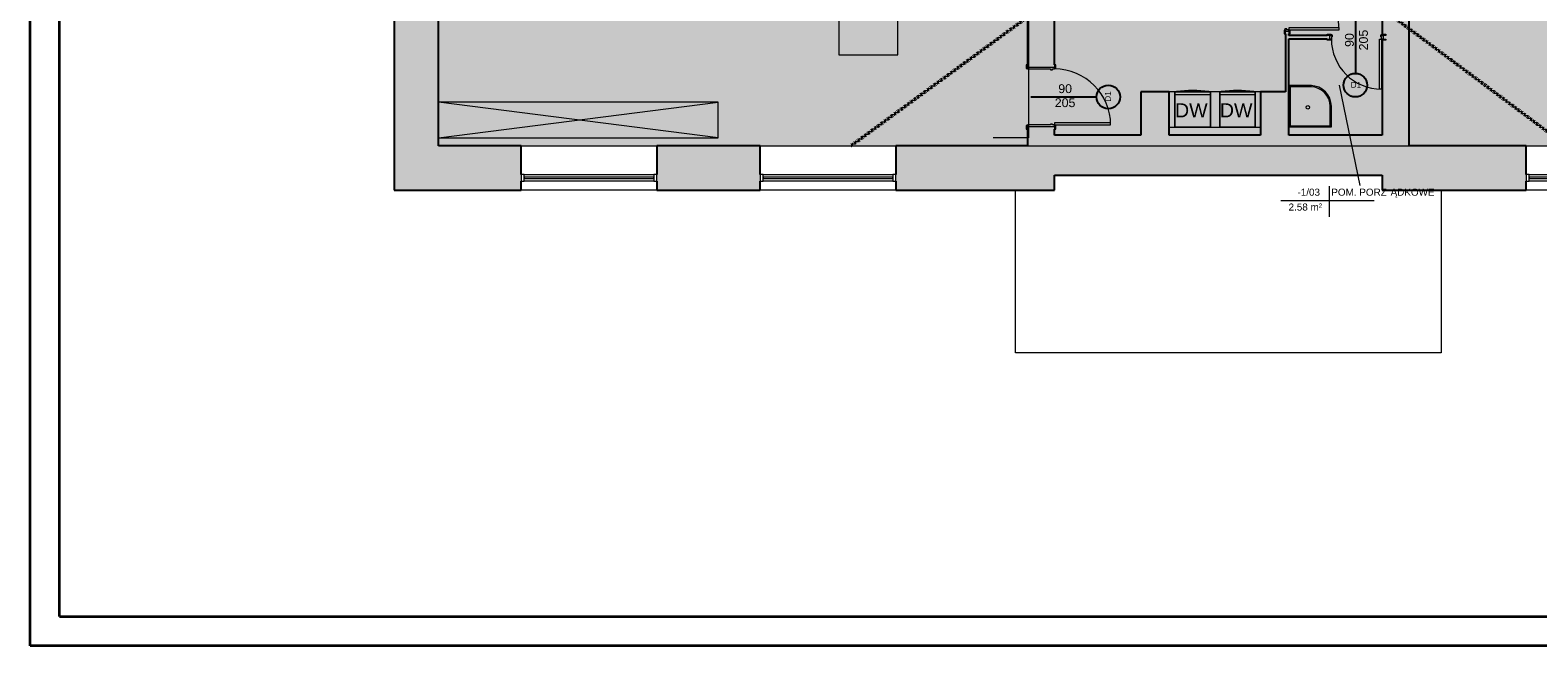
# Model space of a CAD drawing. Header units: centimetres. Extents: x 14504 to 44111, y -18976 to -7683.
# Tile 12 of 141: x 14504 to 17058, y -15068 to -14024. Entities that reach past the tile are written whole.
import ezdxf

# ---------------------------------------------------------------- set-up
doc = ezdxf.new("R2010")
doc.units = ezdxf.units.CM
doc.linetypes.add('Aligning Line 1_8_', pattern=[0.635, 0.3175, -0.3175])
for name, color, linetype, lineweight in [('_gruba', 90, 'Continuous', 35), ('A-ANNO-NOTE', 131, 'Continuous', 9), ('A-AREA-IDEN', 4, 'Continuous', 9), ('A-DETL', 6, 'Continuous', 9), ('A-DETL-GENF', 92, 'Continuous', 9), ('A-DETL-MEDM', 33, 'Continuous', 25), ('A-DETL-THIN', 151, 'Continuous', 9), ('A-DOOR', 31, 'Continuous', 9), ('A-DOOR-FRAM', 31, 'Continuous', 18), ('A-FLOR', 192, 'Continuous', 9), ('A-GLAZ', 151, 'Continuous', 9), ('A-WALL', 4, 'Continuous', 9), ('A-WALL-PATT', 111, 'Continuous', 25), ('G-ANNO-TEXT', 8, 'Continuous', 9), ('Q-SPCQ', 91, 'Continuous', 9)]:
    doc.layers.add(name, color=color, linetype=linetype, lineweight=lineweight)
doc.styles.add('Arial', font='arial.ttf', dxfattribs={"height": 23.8125})
doc.styles.add('Arial_1', font='arial.ttf', dxfattribs={"height": 12})
doc.styles.add('Arial_4', font='arial.ttf', dxfattribs={"height": 10})
doc.styles.add('Arial_5', font='arial.ttf', dxfattribs={"height": 15})

# ---------------------------------------------------------------- blocks, each defined once
blk = doc.blocks.new('Drzwi-wewnętrzne-jednoskrzydłowe-dwupanelowe-drewniane - 900 x 2100mm-511731-1_Poziom piwnicy')
at = {"layer": 'A-DOOR', "lineweight": 18}
for p, q in [((42.5, 87.7), (39, 87.7)), ((39, 87.7), (39, 2.7)), ((42.5, 2.7), (42.5, 87.7)), ((39, 2.7), (42.5, 2.7))]:
    blk.add_line(p, q, dxfattribs=at)
at = {"layer": 'A-DOOR'}
for p, q in [((-43.1, 4.7), (-49.6, 4.7)), ((-49.6, 4.7), (-49.6, 2.7)), ((-49.6, 2.7), (-43.1, 2.7)), ((-43.1, 2.7), (-43.1, 4.7)), ((49.6, 4.7), (43.1, 4.7)), ((43.1, 4.7), (43.1, 2.7)), ((43.1, 2.7), (49.6, 2.7)), ((49.6, 2.7), (49.6, 4.7)), ((-43.1, -3.3), (-49.6, -3.3)), ((-49.6, -3.3), (-49.6, -5.3)), ((-49.6, -5.3), (-43.1, -5.3)), ((-43.1, -5.3), (-43.1, -3.3)), ((49.6, -3.3), (43.1, -3.3)), ((43.1, -3.3), (43.1, -5.3)), ((43.1, -5.3), (49.6, -5.3)), ((49.6, -5.3), (49.6, -3.3))]:
    blk.add_line(p, q, dxfattribs=at)
blk.add_arc((42.5, 2.7), 85, 90, 180, dxfattribs=at)
at = {"layer": 'A-DOOR-FRAM'}
for p, q in [((-42.5, 2.7), (-45, 2.7)), ((-45, 2.7), (-45, -3.3)), ((-42.5, -0.8), (-42.5, 2.7)), ((42.5, 2.7), (42.5, -0.8)), ((45, 2.7), (42.5, 2.7)), ((45, -3.3), (45, 2.7)), ((-45, -3.3), (-42.5, -3.3)), ((-41.2, -0.8), (-42.5, -0.8)), ((-42.5, -3.3), (-42.5, -4.3)), ((-42.5, -4.3), (-41.2, -4.3)), ((-41.2, -4.3), (-41.2, -0.8)), ((42.5, -0.8), (41.2, -0.8)), ((41.2, -0.8), (41.2, -4.3)), ((41.2, -4.3), (42.5, -4.3)), ((42.5, -4.3), (42.5, -3.3)), ((42.5, -3.3), (45, -3.3))]:
    blk.add_line(p, q, dxfattribs=at)
blk = doc.blocks.new('Drzwi-wewnętrzne-jednoskrzydłowe-dwupanelowe-drewniane - 900 x 2100mm-511748-1_Poziom piwnicy')
at = {"layer": 'A-DOOR'}
for p, q in [((-49.6, 5.3), (-43.1, 5.3)), ((-49.6, 3.3), (-49.6, 5.3)), ((-43.1, 3.3), (-49.6, 3.3)), ((-43.1, 5.3), (-43.1, 3.3)), ((43.1, 5.3), (49.6, 5.3)), ((43.1, 3.3), (43.1, 5.3)), ((49.6, 3.3), (43.1, 3.3)), ((49.6, 5.3), (49.6, 3.3)), ((-49.6, -2.7), (-43.1, -2.7)), ((-49.6, -4.7), (-49.6, -2.7)), ((-43.1, -4.7), (-49.6, -4.7)), ((-43.1, -2.7), (-43.1, -4.7)), ((43.1, -2.7), (49.6, -2.7)), ((43.1, -4.7), (43.1, -2.7)), ((49.6, -4.7), (43.1, -4.7)), ((49.6, -2.7), (49.6, -4.7))]:
    blk.add_line(p, q, dxfattribs=at)
at = {"layer": 'A-DOOR', "lineweight": 18}
for p, q in [((39, -2.7), (42.5, -2.7)), ((39, -87.7), (39, -2.7)), ((42.5, -2.7), (42.5, -87.7)), ((42.5, -87.7), (39, -87.7))]:
    blk.add_line(p, q, dxfattribs=at)
at = {"layer": 'A-DOOR'}
blk.add_arc((42.5, -2.7), 85, 180, 270, dxfattribs=at)
at = {"layer": 'A-DOOR-FRAM'}
for p, q in [((-45, 3.3), (-42.5, 3.3)), ((-45, -2.7), (-45, 3.3)), ((-42.5, 4.3), (-41.2, 4.3)), ((-42.5, 3.3), (-42.5, 4.3)), ((-42.5, 0.8), (-42.5, -2.7)), ((-41.2, 0.8), (-42.5, 0.8)), ((-41.2, 4.3), (-41.2, 0.8)), ((41.2, 4.3), (42.5, 4.3)), ((41.2, 0.8), (41.2, 4.3)), ((42.5, 0.8), (41.2, 0.8)), ((42.5, 4.3), (42.5, 3.3)), ((42.5, 3.3), (45, 3.3)), ((42.5, -2.7), (42.5, 0.8)), ((45, 3.3), (45, -2.7)), ((-42.5, -2.7), (-45, -2.7)), ((45, -2.7), (42.5, -2.7))]:
    blk.add_line(p, q, dxfattribs=at)
blk = doc.blocks.new('Aluminum_1 szybowe - Okno w piwnicy 240_140 p_95-466215-1_Poziom piwnicy')
at = {"layer": 'A-GLAZ', "lineweight": 18}
for p, q in [((-132.1, 25.2), (-137.2, 25.2)), ((-137.2, 25.2), (-137.2, 13.7)), ((-137.2, 13.7), (-132.1, 13.7)), ((-132.1, 13.7), (-132.1, 25.2)), ((87.8, 20.7), (-132.1, 20.7)), ((-132.1, 20.7), (-132.1, 18.2)), ((-132.1, 18.2), (87.8, 18.2)), ((92.8, 25.2), (87.8, 25.2)), ((87.8, 25.2), (87.8, 13.7)), ((87.8, 18.2), (87.8, 20.7)), ((87.8, 13.7), (92.8, 13.7)), ((92.8, 13.7), (92.8, 25.2))]:
    blk.add_line(p, q, dxfattribs=at)
at = {"layer": 'A-GLAZ'}
for p, q in [((-132.1, 25.2), (87.8, 25.2)), ((87.8, 13.7), (-132.1, 13.7))]:
    blk.add_line(p, q, dxfattribs=at)
blk = doc.blocks.new('wewnetrzne dwupanelowe - 900 x 2100mm-591853-1_Poziom piwnicy')
at = {"layer": 'A-DOOR', "lineweight": 18}
for p, q in [((47.5, 117.6825), (44, 117.6825)), ((44, 117.6825), (44, 22.6825)), ((47.5, 22.6825), (47.5, 117.6825)), ((44, 22.6825), (47.5, 22.6825))]:
    blk.add_line(p, q, dxfattribs=at)
at = {"layer": 'A-DOOR'}
for p, q in [((-48.135, 24.6825), (-54.635, 24.6825)), ((-54.635, 24.6825), (-54.635, 22.6825)), ((-54.635, 22.6825), (-48.135, 22.6825)), ((-48.135, 22.6825), (-48.135, 24.6825)), ((54.635, 24.6825), (48.135, 24.6825)), ((48.135, 24.6825), (48.135, 22.6825)), ((48.135, 22.6825), (54.635, 22.6825)), ((54.635, 22.6825), (54.635, 24.6825)), ((-48.135, -23.3175), (-54.635, -23.3175)), ((-54.635, -23.3175), (-54.635, -25.3175)), ((-54.635, -25.3175), (-48.135, -25.3175)), ((-48.135, -25.3175), (-48.135, -23.3175)), ((54.635, -23.3175), (48.135, -23.3175)), ((48.135, -23.3175), (48.135, -25.3175)), ((48.135, -25.3175), (54.635, -25.3175)), ((54.635, -25.3175), (54.635, -23.3175))]:
    blk.add_line(p, q, dxfattribs=at)
blk.add_arc((47.5, 22.6825), 95, 90, 180, dxfattribs=at)
at = {"layer": 'A-DOOR-FRAM'}
for p, q in [((-47.5, 22.6825), (-50, 22.6825)), ((-50, 22.6825), (-50, -23.3175)), ((-47.5, 19.1825), (-47.5, 22.6825)), ((-46.23, 19.1825), (-47.5, 19.1825)), ((-47.5, -23.3175), (-47.5, 15.69)), ((-47.5, 15.69), (-46.23, 15.69)), ((-46.23, 15.69), (-46.23, 19.1825)), ((47.5, 19.1825), (46.23, 19.1825)), ((46.23, 19.1825), (46.23, 15.69)), ((46.23, 15.69), (47.5, 15.69)), ((47.5, 22.6825), (47.5, 19.1825)), ((50, 22.6825), (47.5, 22.6825)), ((47.5, 15.69), (47.5, -23.3175)), ((50, -23.3175), (50, 22.6825)), ((-50, -23.3175), (-47.5, -23.3175)), ((47.5, -23.3175), (50, -23.3175))]:
    blk.add_line(p, q, dxfattribs=at)
blk = doc.blocks.new('Zmywarka do naczyń - 600mm-508565-1_Poziom piwnicy')
at = {"layer": 'Q-SPCQ'}
for p, q in [((30, -10), (-30, -10)), ((-30, -10), (-30, -70)), ((-30, -10), (30, -10)), ((-30, -70), (-30, -10)), ((30, -70), (30, -10)), ((30, -10), (30, -70)), ((-30, -64.9), (30, -64.9)), ((-30, -70), (30, -70)), ((30, -70), (-30, -70))]:
    blk.add_line(p, q, dxfattribs=at)
for centre, radius, start, end in [((0, 102.1), 174.3, 260.923, 279.077), ((0, 58.9), 130.1, 262.3395, 277.6605)]:
    blk.add_arc(centre, radius, start, end, dxfattribs=at)
blk = doc.blocks.new('Etyk_pom_1_mala - Etyk_pom_1_mala-219433-1_Poziom piwnicy')
at = {"layer": 'A-AREA-IDEN'}
for p, q in [((-0.096, 0.144), (-0.096, -0.378)), ((-0.915, -0.101), (0.666, -0.101))]:
    blk.add_line(p, q, dxfattribs=at)

msp = doc.modelspace()

# ---------------------------------------------------------------- hatches: boundary and pattern name
at = {"layer": 'A-DETL-GENF', "transparency": 33554508}
h = msp.add_hatch(color=9, dxfattribs=at)
h.paths.add_polyline_path([(16347, -14219.8), (16840.6, -14219.8), (16840.6, -13722.8), (17026.7, -13722.8), (17026.7, -13716.8), (16840.6, -13716.8), (16840.6, -13705), (16794.6, -13705), (16794.6, -13816.8), (16762.2, -13816.8), (16762.2, -13872.8), (16794.6, -13872.8), (16794.6, -14030.6), (16800.8, -14030.6), (16800.8, -14032.6), (16796.1, -14032.6), (16796.1, -14038.6), (16800.8, -14038.6), (16800.8, -14040.6), (16794.6, -14040.6), (16794.6, -14201.8), (16636.6, -14201.8), (16636.6, -14038.6), (16706.1, -14038.6), (16706.1, -14032.6), (16636.6, -14032.6), (16636.6, -14025.5), (16630.6, -14025.5), (16630.6, -14128), (16588.6, -14128), (16588.6, -14201.8), (16433.6, -14201.8), (16433.6, -14128), (16385.6, -14128), (16385.6, -14201.8), (16239.6, -14201.8), (16239.6, -14187), (16193.6, -14187), (16193.6, -14219.8), (16341.6, -14219.8)])
h.paths.add_polyline_path([(17328.6, -14219.8), (17368.6, -14219.8), (17368.6, -13722.8), (17523.7, -13722.8), (17523.7, -13716.8), (17368.6, -13716.8), (17368.6, -13513), (17518.7, -13513), (17518.7, -13460), (17181.7, -13460), (17181.7, -13513), (17328.6, -13513), (17328.6, -13716.8), (17176.7, -13716.8), (17176.7, -13722.8), (17328.6, -13722.8), (17328.6, -14035.4)])
h.paths.add_polyline_path([(16239.6, -14087), (16239.6, -13872.8), (16385.6, -13872.8), (16385.6, -13933), (16433.6, -13933), (16433.6, -13872.8), (16588.6, -13872.8), (16588.6, -13933), (16628.6, -13933), (16628.6, -13930.9), (16630.6, -13930.9), (16630.6, -13935.5), (16636.6, -13935.5), (16636.6, -13872.8), (16662.2, -13872.8), (16662.2, -13816.8), (16239.6, -13816.8), (16239.6, -13705), (16193.6, -13705), (16193.6, -14087), (16236.1, -14087)])
h.paths.add_polyline_path([(15669.6, -13881), (15669.6, -13505), (15820.6, -13505), (15820.6, -13460), (15537.6, -13460), (15537.6, -13505), (15657.6, -13505), (15657.6, -13869), (15407.6, -13869), (15407.6, -13505), (15437.6, -13505), (15437.6, -13460), (15365.6, -13460), (15365.6, -13505), (15395.6, -13505), (15395.6, -13869), (15195.6, -13869), (15195.6, -13881), (15657.6, -13881)])
h.paths.add_polyline_path([(17843.4, -13722.8), (17845.6, -13722.8), (17845.6, -13716.8), (17673.7, -13716.8), (17673.7, -13722.8)])
h.paths.add_polyline_path([(16840.6, -13560), (16840.6, -13513), (17021.7, -13513), (17021.7, -13460), (16840.6, -13460), (16840.6, -13479.5), (16794.6, -13479.5), (16794.6, -13560), (16824.6, -13560)])
h.paths.add_polyline_path([(16193.6, -13560), (16239.6, -13560), (16239.6, -13479.5), (16193.6, -13479.5), (16193.6, -13460), (15920.6, -13460), (15920.6, -13505), (16193.6, -13505), (16193.6, -13552)])
h.paths.add_polyline_path([(17696.4, -13513), (17845.6, -13513), (17845.6, -13460), (17678.7, -13460), (17678.7, -13513)])
h.paths.add_polyline_path([(15261, -13505), (15265.6, -13505), (15265.6, -13460), (15195.6, -13460), (15195.6, -13505), (15242.3, -13505)])
h.paths.add_polyline_path([(17700.6, -13265), (17845.6, -13265), (17845.6, -13231), (17716.6, -13231), (17716.6, -13081), (17740.1, -13081), (17740.1, -13075), (17705.9, -13075), (17705.9, -13081), (17710.6, -13081), (17710.6, -13231), (17700.6, -13231), (17700.6, -13261.5)])
h.paths.add_polyline_path([(17610.6, -13265), (17610.6, -13231), (17368.6, -13231), (17368.6, -13202), (17318.6, -13202), (17318.6, -13231), (16840.6, -13231), (16840.6, -13265), (17606, -13265)])
h.paths.add_polyline_path([(16193.6, -13265), (16193.6, -13231), (16133.6, -13231), (16133.6, -13265), (16138.3, -13265)])
h.paths.add_polyline_path([(15953.6, -13265), (16033.6, -13265), (16033.6, -13231), (15971.6, -13231), (15971.6, -13120), (16002.6, -13120), (16002.6, -13054), (16029.6, -13054), (16029.6, -13048), (16002.6, -13048), (16002.6, -12950), (16007.6, -12950), (16007.6, -12944), (16002.6, -12944), (16002.6, -12797), (15996.6, -12797), (15996.6, -13114), (15951.1, -13114), (15951.1, -13120), (15965.6, -13120), (15965.6, -13231), (15953.6, -13231), (15953.6, -13261.5)])
h.paths.add_polyline_path([(15849, -13265), (15853.6, -13265), (15853.6, -13231), (15844.6, -13231), (15844.6, -13226), (15838.6, -13226), (15838.6, -13231), (15658.6, -13231), (15658.6, -13120), (15749.1, -13120), (15749.1, -13114), (15658.6, -13114), (15658.6, -13036), (15838.6, -13036), (15838.6, -13112), (15838.8, -13112), (15838.8, -13114), (15834.1, -13114), (15834.1, -13120), (15838.8, -13120), (15838.8, -13122), (15838.6, -13122), (15838.6, -13126), (15844.6, -13126), (15844.6, -13120), (15851.1, -13120), (15851.1, -13114), (15844.6, -13114), (15844.6, -13030), (15658.6, -13030), (15658.6, -12797), (15648.6, -12797), (15648.6, -13030), (15601.6, -13030), (15601.6, -13036), (15648.6, -13036), (15648.6, -13231), (15601.6, -13231), (15601.6, -13265), (15682, -13265)])
h.paths.add_polyline_path([(15365.6, -13265), (15501.6, -13265), (15501.6, -13231), (15438.6, -13231), (15438.6, -13036), (15501.6, -13036), (15501.6, -13030), (15438.6, -13030), (15438.6, -12797), (15420.6, -12797), (15420.6, -13231), (15365.6, -13231), (15365.6, -13261.5)])
h.paths.add_polyline_path([(15242.3, -13265), (15265.6, -13265), (15265.6, -13231), (15195.6, -13231), (15195.6, -13265)])
h.paths.add_polyline_path([(17365.1, -13102), (17368.6, -13102), (17368.6, -13087), (17478.6, -13087), (17478.6, -13081), (17368.6, -13081), (17368.6, -12797), (17318.6, -12797), (17318.6, -13102), (17361.6, -13102)])
h.paths.add_polyline_path([(17573.3, -13087), (17601.1, -13087), (17601.2, -13081), (17605.9, -13081), (17605.9, -13075), (17601.1, -13075), (17601.1, -12797), (17595.1, -12797), (17595.1, -13081), (17568.6, -13081), (17568.6, -13087)])
h.paths.add_polyline_path([(17829.8, -13081), (17845.6, -13081), (17845.6, -13075), (17825.1, -13075), (17825.1, -13081)])
h.paths.add_polyline_path([(16129.6, -13054), (16193.6, -13054), (16193.6, -13048), (16129.6, -13048), (16129.6, -13050.5)])
h.paths.add_polyline_path([(16103.6, -12950), (16103.6, -12797), (16097.6, -12797), (16097.6, -12944), (16092.6, -12944), (16092.6, -12950), (16097.6, -12950)])
h = msp.add_hatch(color=9, dxfattribs=at)
h.paths.add_polyline_path([(17490.6, -14219.8), (17845.6, -14219.8), (17845.6, -13722.8), (17673.7, -13722.8), (17673.7, -13716.8), (17845.6, -13716.8), (17845.6, -13513), (17678.7, -13513), (17678.7, -13460), (17845.6, -13460), (17845.6, -13265), (17700.6, -13265), (17700.6, -13231), (17710.6, -13231), (17710.6, -13081), (17705.9, -13081), (17705.9, -13075), (17740.1, -13075), (17740.1, -13081), (17716.6, -13081), (17716.6, -13231), (17845.6, -13231), (17845.6, -13081), (17825.1, -13081), (17825.1, -13075), (17845.6, -13075), (17845.6, -12797), (17601.1, -12797), (17601.2, -13075), (17605.9, -13075), (17605.9, -13081), (17601.1, -13081), (17601.1, -13087), (17568.6, -13087), (17568.6, -13081), (17595.1, -13081), (17595.1, -12797), (17368.6, -12797), (17368.6, -13081), (17478.6, -13081), (17478.6, -13087), (17368.6, -13087), (17368.6, -13102), (17318.6, -13102), (17318.6, -12797), (16840.6, -12797), (16840.6, -13231), (17318.6, -13231), (17318.6, -13202), (17368.6, -13202), (17368.6, -13231), (17610.6, -13231), (17610.6, -13265), (16840.6, -13265), (16840.6, -13460), (17021.7, -13460), (17021.7, -13513), (16840.6, -13513), (16840.6, -13560), (16794.6, -13560), (16794.6, -13479.5), (16239.6, -13479.5), (16239.6, -13560), (16193.6, -13560), (16193.6, -13505), (15920.6, -13505), (15920.6, -13460), (16193.6, -13460), (16193.6, -13265), (16133.6, -13265), (16133.6, -13231), (16193.6, -13231), (16193.6, -13054), (16129.6, -13054), (16129.6, -13048), (16193.6, -13048), (16193.6, -12797), (16103.6, -12797), (16103.6, -12950), (16092.6, -12950), (16092.6, -12944), (16097.6, -12944), (16097.6, -12797), (16002.6, -12797), (16002.6, -12944), (16007.6, -12944), (16007.6, -12950), (16002.6, -12950), (16002.6, -13048), (16029.6, -13048), (16029.6, -13054), (16002.6, -13054), (16002.6, -13120), (15971.6, -13120), (15971.6, -13231), (16033.6, -13231), (16033.6, -13265), (15953.6, -13265), (15953.6, -13231), (15965.6, -13231), (15965.6, -13120), (15951.1, -13120), (15951.1, -13114), (15996.6, -13114), (15996.6, -12797), (15658.6, -12797), (15658.6, -13030), (15844.6, -13030), (15844.6, -13114), (15851.1, -13114), (15851.1, -13120), (15844.6, -13120), (15844.6, -13126), (15838.6, -13126), (15838.6, -13122), (15838.8, -13122), (15838.8, -13120), (15834.1, -13120), (15834.1, -13114), (15838.8, -13114), (15838.8, -13112), (15838.6, -13112), (15838.6, -13036), (15658.6, -13036), (15658.6, -13114), (15749.1, -13114), (15749.1, -13120), (15658.6, -13120), (15658.6, -13231), (15838.6, -13231), (15838.6, -13226), (15844.6, -13226), (15844.6, -13231), (15853.6, -13231), (15853.6, -13265), (15601.6, -13265), (15601.6, -13231), (15648.6, -13231), (15648.6, -13036), (15601.6, -13036), (15601.6, -13030), (15648.6, -13030), (15648.6, -12797), (15438.6, -12797), (15438.6, -13030), (15501.6, -13030), (15501.6, -13036), (15438.6, -13036), (15438.6, -13231), (15501.6, -13231), (15501.6, -13265), (15365.6, -13265), (15365.6, -13231), (15420.6, -13231), (15420.6, -12797), (15195.6, -12797), (15195.6, -13231), (15265.6, -13231), (15265.6, -13265), (15195.6, -13265), (15195.6, -13460), (15265.6, -13460), (15265.6, -13505), (15195.6, -13505), (15195.6, -13869), (15395.6, -13869), (15395.6, -13505), (15365.6, -13505), (15365.6, -13460), (15437.6, -13460), (15437.6, -13505), (15407.6, -13505), (15407.6, -13869), (15657.6, -13869), (15657.6, -13505), (15537.6, -13505), (15537.6, -13460), (15820.6, -13460), (15820.6, -13505), (15669.6, -13505), (15669.6, -13881), (15195.6, -13881), (15195.6, -14219.8), (16193.6, -14219.8), (16193.6, -14187), (16239.6, -14187), (16239.6, -14201.8), (16385.6, -14201.8), (16385.6, -14128), (16433.6, -14128), (16433.6, -14201.8), (16588.6, -14201.8), (16588.6, -14128), (16630.6, -14128), (16630.6, -14025.5), (16636.6, -14025.5), (16636.6, -14032.6), (16706.1, -14032.6), (16706.1, -14038.6), (16636.6, -14038.6), (16636.6, -14201.8), (16794.6, -14201.8), (16794.6, -14040.6), (16800.8, -14040.6), (16800.8, -14038.6), (16796.1, -14038.6), (16796.1, -14032.6), (16800.8, -14032.6), (16800.8, -14030.6), (16794.6, -14030.6), (16794.6, -13872.8), (16762.2, -13872.8), (16762.2, -13816.8), (16794.6, -13816.8), (16794.6, -13705), (16840.6, -13705), (16840.6, -13716.8), (17026.7, -13716.8), (17026.7, -13722.8), (16840.6, -13722.8), (16840.6, -14219.8), (17328.6, -14219.8), (17328.6, -13722.8), (17176.7, -13722.8), (17176.7, -13716.8), (17328.6, -13716.8), (17328.6, -13513), (17181.7, -13513), (17181.7, -13460), (17518.7, -13460), (17518.7, -13513), (17368.6, -13513), (17368.6, -13716.8), (17523.7, -13716.8), (17523.7, -13722.8), (17368.6, -13722.8), (17368.6, -14219.8), (17440.9, -14219.8)])
h.paths.add_polyline_path([(16193.6, -14087), (16193.6, -13705), (16239.6, -13705), (16239.6, -13816.8), (16662.2, -13816.8), (16662.2, -13872.8), (16636.6, -13872.8), (16636.6, -13935.5), (16630.6, -13935.5), (16630.6, -13930.9), (16628.6, -13930.9), (16628.6, -13933), (16588.6, -13933), (16588.6, -13872.8), (16433.6, -13872.8), (16433.6, -13933), (16385.6, -13933), (16385.6, -13872.8), (16239.6, -13872.8), (16239.6, -14087)])
at = {"layer": 'A-WALL-PATT', "lineweight": 9, "transparency": 33554610}
for points in [[(15120.6, -14294.8), (15195.6, -14294.8), (15195.6, -12722), (15120.6, -12722), (15120.6, -14035.4)], [(16341.6, -14269.8), (16794.6, -14269.8), (16794.6, -14219.8), (16239.6, -14219.8), (16239.6, -14269.8)]]:
    msp.add_hatch(color=256, dxfattribs=at).paths.add_polyline_path(points)
h = msp.add_hatch(color=256, dxfattribs=at)
h.paths.add_polyline_path([(16840.6, -14294.8), (16840.6, -14219.8), (16794.6, -14219.8), (16794.6, -14294.8), (16796.1, -14294.8)])
h.paths.add_polyline_path([(16800.1, -13479.5), (16840.6, -13479.5), (16840.6, -13443.5), (16794.6, -13443.5), (16794.6, -13479.5)])
h.paths.add_polyline_path([(16794.6, -13283.5), (16840.6, -13283.5), (16840.6, -12797), (16794.6, -12797), (16794.6, -13280.9)])
h = msp.add_hatch(color=256, dxfattribs=at)
h.paths.add_polyline_path([(16121.7, -14294.8), (16239.6, -14294.8), (16239.6, -14219.8), (15970.6, -14219.8), (15970.6, -14294.8)])
h.paths.add_polyline_path([(15195.6, -14294.8), (15335.6, -14294.8), (15335.6, -14219.8), (15195.6, -14219.8), (15195.6, -14279.8)])
h.paths.add_polyline_path([(15565.6, -14294.8), (15740.6, -14294.8), (15740.6, -14219.8), (15565.6, -14219.8), (15565.6, -14279.8)])
h = msp.add_hatch(color=256, dxfattribs=at)
h.paths.add_polyline_path([(17368.6, -14294.8), (17490.6, -14294.8), (17490.6, -14219.8), (17268.6, -14219.8), (17268.6, -14294.8), (17328.6, -14294.8)])
h.paths.add_polyline_path([(17920.6, -14294.8), (17920.6, -14219.8), (17720.6, -14219.8), (17720.6, -14294.8), (17845.6, -14294.8)])
h.paths.add_polyline_path([(16894.6, -14294.8), (17038.6, -14294.8), (17038.6, -14219.8), (16840.6, -14219.8), (16840.6, -14294.8)])

# ---------------------------------------------------------------- linework, layer by layer
at = {"layer": '_gruba', "ltscale": 10}
for p, q in [((14503.8, -15067.6), (14503.8, -12097.6)), ((14553.8, -15017.6), (14553.8, -12147.6))]:
    msp.add_line(p, q, dxfattribs=at)
at = {"layer": '_gruba'}
for points in [[(14503.8, -12097.6), (19603.8, -12097.6), (19603.8, -15067.6), (14503.8, -15067.6)], [(14553.8, -15017.6), (19553.8, -15017.6), (19553.8, -12147.6), (14553.8, -12147.6)]]:
    msp.add_lwpolyline(points, dxfattribs=at)
at = {"layer": 'A-AREA-IDEN'}
msp.add_line((16721.8, -14116.8), (16756.9, -14287.2), dxfattribs=at)
at = {"layer": 'A-DETL', "linetype": 'Aligning Line 1_8_', "lineweight": 50}
for p, q in [((15195.6, -12797), (17107, -14219.8)), ((17845.6, -12797), (15894.5, -14219.8))]:
    msp.add_line(p, q, dxfattribs=at)
at = {"layer": 'A-DETL-MEDM'}
for p, q in [((16749.2, -13986), (16749.2, -14097)), ((16199.6, -14137), (16310.6, -14137))]:
    msp.add_line(p, q, dxfattribs=at)
for centre in [(16749.2, -14117), (16330.6, -14137)]:
    msp.add_circle(centre, 20, dxfattribs=at)
at = {"layer": 'A-DETL-THIN'}
for p, q in [((15195.6, -12797), (15195.6, -14219.8)), ((15873.8, -13715.6), (15873.8, -14065.6)), ((15973.8, -14065.6), (15973.8, -13715.6)), ((16195.6, -13707), (16195.6, -14206)), ((15873.8, -14065.6), (15973.8, -14065.6)), ((16636.6, -14117.8), (16636.6, -14187.8)), ((16674.6, -14117.8), (16636.6, -14117.8)), ((16674.6, -14119.8), (16636.6, -14119.8)), ((16638.6, -14117.8), (16638.6, -14187.8)), ((15195.6, -14146), (15195.6, -14206)), ((15669.6, -14146), (15195.6, -14146)), ((15195.6, -14206), (15669.6, -14146)), ((15669.6, -14206), (15195.6, -14146)), ((15669.6, -14206), (15669.6, -14146)), ((16433.6, -14128), (16433.6, -14188)), ((16588.6, -14128), (16433.6, -14128)), ((16588.6, -14188), (16588.6, -14128)), ((16706.6, -14187.8), (16706.6, -14152.8)), ((16708.6, -14187.8), (16708.6, -14152.8)), ((16433.6, -14188), (16588.6, -14188)), ((16636.6, -14187.8), (16708.6, -14187.8)), ((16638.6, -14185.8), (16708.6, -14185.8)), ((15195.6, -14206), (15669.6, -14206)), ((15195.6, -14219.8), (17845.6, -14219.8)), ((16195.6, -14206), (16135.6, -14206))]:
    msp.add_line(p, q, dxfattribs=at)
msp.add_circle((16668.6, -14154.5), 3, dxfattribs=at)
for radius in [35, 33]:
    msp.add_arc((16673.6, -14152.8), radius, 0, 90, dxfattribs=at)
at = {"layer": 'A-FLOR'}
for p, q in [((16173.6, -14571), (16173.6, -14294.8)), ((16894.6, -14294.8), (16894.6, -14571)), ((16894.6, -14571), (16173.6, -14571))]:
    msp.add_line(p, q, dxfattribs=at)
at = {"layer": 'A-WALL', "lineweight": 25}
for p, q in [((15120.6, -13510), (15120.6, -14294.8)), ((16193.6, -13705), (16193.6, -14082.4)), ((16840.6, -14219.8), (16840.6, -13722.8)), ((15195.6, -14219.8), (15195.6, -13881)), ((16239.6, -14082.4), (16239.6, -13872.8)), ((16794.6, -13872.8), (16794.6, -14030.6)), ((16630.6, -14030.1), (16630.6, -14128)), ((16636.6, -14032.6), (16636.6, -14030.1)), ((16701.5, -14032.6), (16636.6, -14032.6)), ((16636.6, -14201.8), (16636.6, -14038.6)), ((16636.6, -14038.6), (16701.5, -14038.6)), ((16794.6, -14040.6), (16794.6, -14201.8)), ((16385.6, -14128), (16385.6, -14201.8)), ((16433.6, -14128), (16385.6, -14128)), ((16433.6, -14201.8), (16433.6, -14128)), ((16588.6, -14128), (16588.6, -14201.8)), ((16630.6, -14128), (16588.6, -14128)), ((16193.6, -14191.6), (16193.6, -14219.8)), ((16239.6, -14201.8), (16239.6, -14191.6)), ((16385.6, -14201.8), (16239.6, -14201.8)), ((16588.6, -14201.8), (16433.6, -14201.8)), ((16794.6, -14201.8), (16636.6, -14201.8)), ((15335.6, -14219.8), (15195.6, -14219.8)), ((15335.6, -14268.3), (15335.6, -14219.8)), ((15740.6, -14219.8), (15565.6, -14219.8)), ((15565.6, -14219.8), (15565.6, -14268.3)), ((15740.6, -14268.3), (15740.6, -14219.8)), ((16193.6, -14219.8), (15970.6, -14219.8)), ((15970.6, -14219.8), (15970.6, -14268.3)), ((17038.6, -14219.8), (16840.6, -14219.8)), ((17038.6, -14268.3), (17038.6, -14219.8)), ((15335.6, -14294.8), (15335.6, -14279.8)), ((15565.6, -14279.8), (15565.6, -14294.8)), ((15740.6, -14294.8), (15740.6, -14279.8)), ((15970.6, -14279.8), (15970.6, -14294.8)), ((16239.6, -14294.8), (16239.6, -14269.8)), ((16239.6, -14269.8), (16794.6, -14269.8)), ((16794.6, -14269.8), (16794.6, -14294.8)), ((17038.6, -14294.8), (17038.6, -14279.8)), ((15120.6, -14294.8), (15335.6, -14294.8)), ((15565.6, -14294.8), (15740.6, -14294.8)), ((15970.6, -14294.8), (16239.6, -14294.8)), ((16794.6, -14294.8), (17038.6, -14294.8))]:
    msp.add_line(p, q, dxfattribs=at)
at = {"layer": 'A-WALL'}
for p, q in [((15335.6, -14219.8), (15565.6, -14219.8)), ((15740.6, -14219.8), (15970.6, -14219.8)), ((17038.6, -14219.8), (17268.6, -14219.8)), ((15565.6, -14294.8), (15335.6, -14294.8)), ((15970.6, -14294.8), (15740.6, -14294.8)), ((17268.6, -14294.8), (17038.6, -14294.8))]:
    msp.add_line(p, q, dxfattribs=at)

# ---------------------------------------------------------------- block references
at = {"layer": 'A-AREA-IDEN', "xscale": 99.99999999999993, "yscale": 99.99999999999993, "zscale": 99.99999999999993}
msp.add_blockref('Etyk_pom_1_mala - Etyk_pom_1_mala-219433-1_Poziom piwnicy', (16714.3, -14302.6), dxfattribs=at)
at = {"layer": 'A-DOOR'}
for name, p, rotation in [('Drzwi-wewnętrzne-jednoskrzydłowe-dwupanelowe-drewniane - 900 x 2100mm-511731-1_Poziom piwnicy', (16633.9, -13980.5), 270), ('wewnetrzne dwupanelowe - 900 x 2100mm-591853-1_Poziom piwnicy', (16216.9, -14137), 269.9999999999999)]:
    msp.add_blockref(name, p, dxfattribs=dict(at, rotation=rotation))
msp.add_blockref('Drzwi-wewnętrzne-jednoskrzydłowe-dwupanelowe-drewniane - 900 x 2100mm-511748-1_Poziom piwnicy', (16751.1, -14036), dxfattribs=at)
at = {"layer": 'A-GLAZ', "rotation": 180}
for p in [(15428.5, -14254.6), (15833.5, -14254.6), (17131.5, -14254.6)]:
    msp.add_blockref('Aluminum_1 szybowe - Okno w piwnicy 240_140 p_95-466215-1_Poziom piwnicy', p, dxfattribs=at)
at = {"layer": 'Q-SPCQ', "rotation": 180}
for p in [(16473.5, -14198), (16549.5, -14198)]:
    msp.add_blockref('Zmywarka do naczyń - 600mm-508565-1_Poziom piwnicy', p, dxfattribs=at)

# ---------------------------------------------------------------- texts
at = {"layer": 'A-ANNO-NOTE', "char_height": 23.81, "width": 69.747, "attachment_point": 1, "style": 'Arial'}
for insert in [(16443.5, -14147.7), (16519.5, -14147.7)]:
    msp.add_mtext('DW', dxfattribs=dict(at, insert=insert))
at = {"layer": 'A-AREA-IDEN', "char_height": 12, "attachment_point": 1, "style": 'Arial_1'}
for s, insert, width in [('-1/03', (16651.1, -14292.4), 49.705), ('POM. PORZ', (16708.4, -14292.4), 121.856), ('ĄDKOWE', (16808.9, -14292.4), 98.608), ('2.58 m²', (16636, -14317.6), 73.755)]:
    msp.add_mtext(s, dxfattribs=dict(at, insert=insert, width=width))
at = {"layer": 'G-ANNO-TEXT', "attachment_point": 1, "rotation": 90}
for s, insert, char_height, width, style in [('90', (16731.6, -14052.1), 15, 28.861, 'Arial_5'), ('205', (16755.4, -14058), 15, 43.291, 'Arial_5'), ('D1', (16324.9, -14145.1), 10, 21.646, 'Arial_4')]:
    msp.add_mtext(s, dxfattribs=dict(at, insert=insert, char_height=char_height, width=width, style=style))
at = {"layer": 'G-ANNO-TEXT', "attachment_point": 1}
for s, insert, char_height, width, style in [('90', (16245.8, -14115.4), 15, 28.861, 'Arial_5'), ('D1', (16741.2, -14111.4), 10, 21.646, 'Arial_4'), ('205', (16239.9, -14139.2), 15, 43.291, 'Arial_5')]:
    msp.add_mtext(s, dxfattribs=dict(at, insert=insert, char_height=char_height, width=width, style=style))

doc.saveas('drawing.dxf')
